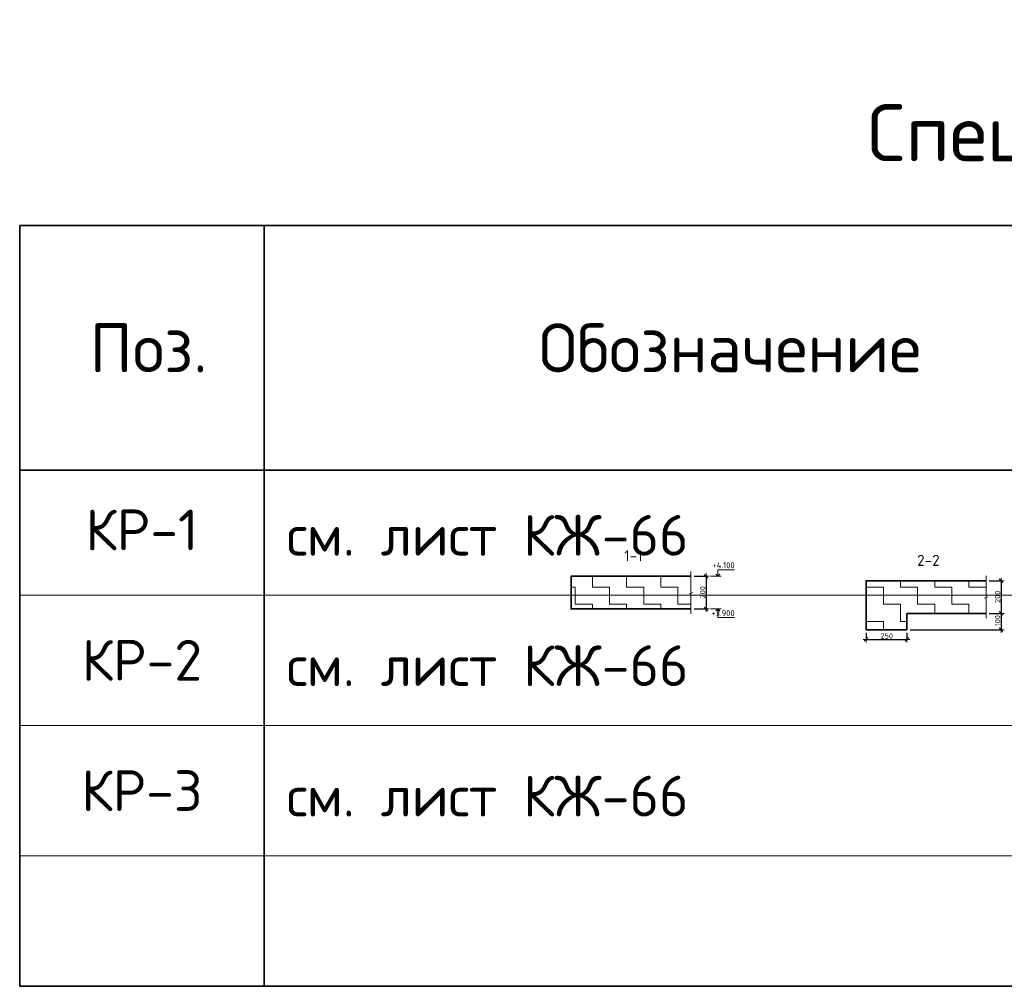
# Model space of a CAD drawing. Header units: metres. Extents: x -38 to 86, y -15 to 21.
# Tile 99 of 103: x 67.89 to 73.93, y 10.57 to 16.5. Entities that reach past the tile are written whole.
import ezdxf

# ---------------------------------------------------------------- set-up
doc = ezdxf.new("R2010")
doc.units = ezdxf.units.M
doc.header["$PDMODE"] = 65
doc.layers.add('XR$4$Размерная линия_ общее', color=7, linetype='Continuous', lineweight=13)
doc.styles.add('ISOCPEUR', font='txt')
doc.dimstyles.new('DIMSTYLE_8', dxfattribs={"dimtxt": 0.033, "dimasz": 0.0375, "dimexe": 0, "dimexo": 0, "dimgap": 0.0165, "dimtad": 2, "dimdec": 0, "dimlfac": 1000, "dimrnd": 1, "dimzin": 12, "dimdsep": 46, "dimtxsty": 'ISOCPEUR', "dimblk1": 'ALL_ML_STRICH', "dimblk2": 'ALL_ML_STRICH', "dimsah": 1, "dimcen": 0, "dimclrd": 7, "dimclre": 256, "dimclrt": 7, "dimadec": 0, "dimazin": 0, "dimtfac": 1, "dimtdec": 0, "dimtix": 1, "dimtmove": 2, "dimatfit": 3, "dimfxl": 0, "dimtzin": 0, "dimlwd": 0, "dimlwe": -3, "dimarcsym": 0})
pattern_1 = [(0, (0.21, 0.21), (0.105, 0.105), [0.105, -0.105]), (90, (0.21, 0.21), (-0.105, 0.105), [0.105, -0.105])]

# ---------------------------------------------------------------- blocks, each defined once
blk = doc.blocks.new('ЭЛЕМЕНТ_УЗОРА_0')
at = {"color": 7, "linetype": 'Continuous', "lineweight": 13, "transparency": 33554687}
blk.add_line((72.0051, 12.8573), (72.0051, 12.8573), dxfattribs=at)
blk.add_lwpolyline([(72.0051, 13.1173), (72.0051, 12.9901), (72.0151, 12.9865), (71.9951, 12.9816), (72.0051, 12.9774), (72.0051, 12.8573)], dxfattribs=at)
blk = doc.blocks.new('ALL_ML_STRICH')
at = {"color": 0, "linetype": 'ByBlock', "lineweight": -2}
for p, q in [((-1, 0), (0.5, 0)), ((-0.3, -0.3), (0.3, 0.3)), ((0, -0.5), (0, 0.5))]:
    blk.add_line(p, q, dxfattribs=at)
blk = doc.blocks.new('*D46')
at = {"layer": 'DEFPOINTS', "color": 7, "linetype": 'Continuous', "lineweight": 13, "transparency": 33554687}
for p in [(72.0051, 13.0873), (72.0975, 13.0873), (72.0051, 12.8873)]:
    blk.add_point(p, dxfattribs=at)
at = {"layer": 'XR$4$Размерная линия_ общее', "color": 253, "linetype": 'Continuous', "lineweight": -2, "true_color": 0xa0a0a0, "transparency": 33554687}
for p, q in [((72.0251, 13.0873), (72.0975, 13.0873)), ((72.0251, 12.8873), (72.0975, 12.8873))]:
    blk.add_line(p, q, dxfattribs=at)
at = {"layer": 'XR$4$Размерная линия_ общее', "color": 7, "linetype": 'Continuous', "lineweight": -2, "transparency": 33554687}
blk.add_line((72.0975, 13.0873), (72.0975, 12.8873), dxfattribs=at)
at = {"layer": 'XR$4$Размерная линия_ общее', "color": 7, "linetype": 'Continuous', "lineweight": 13, "transparency": 33554687, "xscale": 0.0375, "yscale": 0.0375, "zscale": 0.0375}
for p, rotation in [((72.0975, 13.0873), 90), ((72.0975, 12.8873), 270)]:
    blk.add_blockref('ALL_ML_STRICH', p, dxfattribs=dict(at, rotation=rotation))
at = {"layer": 'XR$4$Размерная линия_ общее', "color": 7, "linetype": 'Continuous', "lineweight": 13, "transparency": 33554687, "insert": (72.076, 12.9889), "char_height": 0.033, "width": 0.099, "attachment_point": 5, "rotation": 90, "style": 'ISOCPEUR'}
blk.add_mtext('\\A1;{200}', dxfattribs=at)
blk = doc.blocks.new('СЛОЖНЫЙ_ОБЪЕКТ_1')
at = {"color": 7, "linetype": 'Continuous', "lineweight": 13, "transparency": 33554687}
blk.add_line((72.1905, 13.0873), (72.1238, 13.0873), dxfattribs=at)
blk.add_lwpolyline([(72.1705, 13.0873), (72.1705, 13.1273), (72.2728, 13.1273)], dxfattribs=at)
at = {"color": 7, "linetype": 'Continuous', "lineweight": 35, "transparency": 33554687}
blk.add_lwpolyline([(72.1584, 13.0994), (72.1705, 13.0873), (72.1826, 13.0994)], dxfattribs=at)
blk = doc.blocks.new('СЛОЖНЫЙ_ОБЪЕКТ_2')
at = {"color": 7, "linetype": 'Continuous', "lineweight": 13, "transparency": 33554687}
blk.add_line((72.1905, 12.8873), (72.1238, 12.8873), dxfattribs=at)
at = {"color": 7, "linetype": 'Continuous', "lineweight": 35, "transparency": 33554687}
blk.add_lwpolyline([(72.1584, 12.8752), (72.1705, 12.8873), (72.1826, 12.8752)], dxfattribs=at)
at = {"color": 7, "linetype": 'Continuous', "lineweight": 13, "transparency": 33554687}
blk.add_lwpolyline([(72.1705, 12.8873), (72.1705, 12.8333), (72.2728, 12.8333)], dxfattribs=at)
blk = doc.blocks.new('ЭЛЕМЕНТ_УЗОРА_3')
at = {"color": 7, "linetype": 'Continuous', "lineweight": 13, "transparency": 33554687}
blk.add_line((73.8149, 12.8295), (73.8149, 12.8295), dxfattribs=at)
blk.add_lwpolyline([(73.8149, 13.0895), (73.8149, 12.9623), (73.8249, 12.9587), (73.8049, 12.9538), (73.8149, 12.9496), (73.8149, 12.8295)], dxfattribs=at)
blk = doc.blocks.new('*D52')
at = {"layer": 'DEFPOINTS', "color": 7, "linetype": 'Continuous', "lineweight": 13, "transparency": 33554687}
for p in [(73.8149, 13.0595), (73.9073, 13.0595), (73.8149, 12.8595)]:
    blk.add_point(p, dxfattribs=at)
at = {"layer": 'XR$4$Размерная линия_ общее', "color": 253, "linetype": 'Continuous', "lineweight": -2, "true_color": 0xa0a0a0, "transparency": 33554687}
for p, q in [((73.8349, 13.0595), (73.9073, 13.0595)), ((73.8349, 12.8595), (73.9073, 12.8595))]:
    blk.add_line(p, q, dxfattribs=at)
at = {"layer": 'XR$4$Размерная линия_ общее', "color": 7, "linetype": 'Continuous', "lineweight": -2, "transparency": 33554687}
blk.add_line((73.9073, 13.0595), (73.9073, 12.8595), dxfattribs=at)
at = {"layer": 'XR$4$Размерная линия_ общее', "color": 7, "linetype": 'Continuous', "lineweight": 13, "transparency": 33554687, "xscale": 0.0375, "yscale": 0.0375, "zscale": 0.0375}
for p, rotation in [((73.9073, 13.0595), 90), ((73.9073, 12.8595), 270)]:
    blk.add_blockref('ALL_ML_STRICH', p, dxfattribs=dict(at, rotation=rotation))
at = {"layer": 'XR$4$Размерная линия_ общее', "color": 7, "linetype": 'Continuous', "lineweight": 13, "transparency": 33554687, "insert": (73.8858, 12.9611), "char_height": 0.033, "width": 0.099, "attachment_point": 5, "rotation": 90, "style": 'ISOCPEUR'}
blk.add_mtext('\\A1;{200}', dxfattribs=at)
blk = doc.blocks.new('*D53')
at = {"layer": 'DEFPOINTS', "color": 7, "linetype": 'Continuous', "lineweight": 13, "transparency": 33554687}
for p in [(73.8149, 12.8595), (73.9073, 12.8595), (73.3294, 12.7595)]:
    blk.add_point(p, dxfattribs=at)
at = {"layer": 'XR$4$Размерная линия_ общее', "color": 253, "linetype": 'Continuous', "lineweight": -2, "true_color": 0xa0a0a0, "transparency": 33554687}
for p, q in [((73.8349, 12.8595), (73.9073, 12.8595)), ((73.3494, 12.7595), (73.9073, 12.7595))]:
    blk.add_line(p, q, dxfattribs=at)
at = {"layer": 'XR$4$Размерная линия_ общее', "color": 7, "linetype": 'Continuous', "lineweight": -2, "transparency": 33554687}
blk.add_line((73.9073, 12.8595), (73.9073, 12.7595), dxfattribs=at)
at = {"layer": 'XR$4$Размерная линия_ общее', "color": 7, "linetype": 'Continuous', "lineweight": 13, "transparency": 33554687, "xscale": 0.0375, "yscale": 0.0375, "zscale": 0.0375}
for p, rotation in [((73.9073, 12.8595), 90), ((73.9073, 12.7595), 270)]:
    blk.add_blockref('ALL_ML_STRICH', p, dxfattribs=dict(at, rotation=rotation))
at = {"layer": 'XR$4$Размерная линия_ общее', "color": 7, "linetype": 'Continuous', "lineweight": 13, "transparency": 33554687, "insert": (73.8858, 12.8144), "char_height": 0.033, "width": 0.099, "attachment_point": 5, "rotation": 90, "style": 'ISOCPEUR'}
blk.add_mtext('\\A1;{100}', dxfattribs=at)
blk = doc.blocks.new('*D55')
at = {"layer": 'DEFPOINTS', "color": 7, "linetype": 'Continuous', "lineweight": 13, "transparency": 33554687}
for p in [(73.0794, 12.7595), (73.3294, 12.7595), (73.0794, 12.7)]:
    blk.add_point(p, dxfattribs=at)
at = {"layer": 'XR$4$Размерная линия_ общее', "color": 253, "linetype": 'Continuous', "lineweight": -2, "true_color": 0xa0a0a0, "transparency": 33554687}
for p, q in [((73.0794, 12.7395), (73.0794, 12.7)), ((73.3294, 12.7395), (73.3294, 12.7))]:
    blk.add_line(p, q, dxfattribs=at)
at = {"layer": 'XR$4$Размерная линия_ общее', "color": 7, "linetype": 'Continuous', "lineweight": -2, "transparency": 33554687}
blk.add_line((73.0794, 12.7), (73.3294, 12.7), dxfattribs=at)
at = {"layer": 'XR$4$Размерная линия_ общее', "color": 7, "linetype": 'Continuous', "lineweight": 13, "transparency": 33554687, "xscale": 0.0375, "yscale": 0.0375, "zscale": 0.0375, "rotation": 180}
blk.add_blockref('ALL_ML_STRICH', (73.0794, 12.7), dxfattribs=at)
at = {"layer": 'XR$4$Размерная линия_ общее', "color": 7, "linetype": 'Continuous', "lineweight": 13, "transparency": 33554687, "xscale": 0.0375, "yscale": 0.0375, "zscale": 0.0375}
blk.add_blockref('ALL_ML_STRICH', (73.3294, 12.7), dxfattribs=at)
at = {"layer": 'XR$4$Размерная линия_ общее', "color": 7, "linetype": 'Continuous', "lineweight": 13, "transparency": 33554687, "insert": (73.206, 12.7215), "char_height": 0.033, "width": 0.099, "attachment_point": 5, "style": 'ISOCPEUR'}
blk.add_mtext('\\A1;{250}', dxfattribs=at)

msp = doc.modelspace()

# ---------------------------------------------------------------- hatches: boundary and pattern name
at = {"linetype": 'Continuous', "lineweight": 13, "transparency": 33554687}
h = msp.add_hatch(dxfattribs=at)
h.set_pattern_fill('____', scale=0.105, style=0, pattern_type=2)
h.set_pattern_definition(pattern_1)
h.paths.add_polyline_path([(71.2696, 13.0873), (71.2696, 12.8873), (72.0051, 12.8873), (72.0051, 13.0873)], flags=0)
h = msp.add_hatch(dxfattribs=at)
h.set_pattern_fill('____', scale=0.105, style=0, pattern_type=2)
h.set_pattern_definition(pattern_1)
h.paths.add_polyline_path([(73.8149, 13.0595), (73.0794, 13.0595), (73.0794, 12.7595), (73.3294, 12.7595), (73.3294, 12.8595), (73.8149, 12.8595)], flags=0)

# ---------------------------------------------------------------- linework, layer by layer
at = {"color": 7, "linetype": 'Continuous', "lineweight": 35, "transparency": 33554687}
for p, q in [((86.3869, 15.2385), (67.8869, 15.2385)), ((67.8869, 15.2385), (67.8869, 13.7385)), ((69.3869, 15.2385), (69.3869, 13.7385)), ((67.8869, 13.7715), (67.8869, 12.9715)), ((86.3869, 13.7385), (67.8869, 13.7385)), ((69.3869, 13.7715), (69.3869, 12.9715)), ((67.8869, 12.9715), (67.8869, 12.1715)), ((69.3869, 12.9715), (69.3869, 12.1715)), ((73.3294, 12.8595), (73.8149, 12.8595)), ((67.8869, 12.1715), (67.8869, 11.3715)), ((69.3869, 12.1715), (69.3869, 11.3715)), ((67.8869, 11.3715), (67.8869, 10.5715)), ((69.3869, 11.3715), (69.3869, 10.5715)), ((67.8869, 10.5715), (86.3869, 10.5715))]:
    msp.add_line(p, q, dxfattribs=at)
at = {"color": 7, "linetype": 'Continuous', "lineweight": 13, "transparency": 33554687}
for p, q in [((67.8869, 12.9715), (86.3869, 12.9715)), ((67.8869, 12.1715), (86.3869, 12.1715)), ((67.8869, 11.3715), (86.3869, 11.3715))]:
    msp.add_line(p, q, dxfattribs=at)
at = {"color": 7, "linetype": 'Continuous', "lineweight": 35, "transparency": 33554687}
for points in [[(72.0051, 13.0873), (71.2696, 13.0873), (71.2696, 12.8873), (72.0051, 12.8873)], [(73.8149, 13.0595), (73.0794, 13.0595), (73.0794, 12.8595)], [(73.0794, 12.8595), (73.0794, 12.7595), (73.3294, 12.7595), (73.3294, 12.8595)]]:
    msp.add_lwpolyline(points, dxfattribs=at)

# ---------------------------------------------------------------- block references
at = {"color": 7, "linetype": 'Continuous', "lineweight": 13, "transparency": 33554687}
for name in ['ЭЛЕМЕНТ_УЗОРА_0', 'ЭЛЕМЕНТ_УЗОРА_3']:
    msp.add_blockref(name, (0, 0), dxfattribs=at)
at = {"color": 7, "linetype": 'Continuous', "lineweight": 35, "transparency": 33554687}
for name in ['СЛОЖНЫЙ_ОБЪЕКТ_1', 'СЛОЖНЫЙ_ОБЪЕКТ_2']:
    msp.add_blockref(name, (0, 0), dxfattribs=at)

# ---------------------------------------------------------------- texts
at = {"color": 7, "linetype": 'Continuous', "lineweight": 35, "transparency": 33554687, "style": 'ISOCPEUR'}
for s, insert, char_height, width, attachment_point in [('\\A1;{\\fISOCPEUR|i0|b0;\\H0.350000;\\W1.000000;\\C7;Спецификация арматурных каркасов}\\P', (77.1369, 15.5385), 0.35, 8.363517, 8), ('\\A1;{\\fISOCPEUR|i0|b0;\\H0.300000;\\W1.000000;\\C7;Поз.}\\P', (68.6773, 14.4885), 0.3, 0.873679, 5), ('\\A1;{\\fISOCPEUR|i0|b0;\\H0.300000;\\W1.000000;\\C7;Обозначение}\\P', (72.2445, 14.4885), 0.3, 2.501273, 5)]:
    msp.add_mtext(s, dxfattribs=dict(at, insert=insert, char_height=char_height, width=width, attachment_point=attachment_point))
at = {"color": 7, "linetype": 'Continuous', "lineweight": 13, "transparency": 33554687, "style": 'ISOCPEUR'}
for s, insert, char_height, width, attachment_point in [('\\A1;{\\fISOCPEUR|i0|b0;\\H0.250000;\\W1.000000;\\C7;КР-1}\\P', (68.6369, 13.3715), 0.25, 0.809375, 5), ('\\A1;{\\fISOCPEUR|i0|b0;\\H0.250000;\\W1.000000;\\C7;см. лист КЖ-66}\\P', (69.5238, 13.3385), 0.25, 2.547475, 4), ('\\A1;{\\fISOCPEUR|i0|b0;\\H0.037500;\\W1.000000;\\C7;+4.100}\\P', (72.2728, 13.1365), 0.0375, 0.155671, 9), ('\\A1;{\\fISOCPEUR|i0|b0;\\H0.037500;\\W1.000000;\\C7;+3.900}\\P', (72.2728, 12.8425), 0.0375, 0.160312, 9), ('\\A1;{\\fISOCPEUR|i0|b0;\\H0.250000;\\W1.000000;\\C7;КР-2}\\P', (68.6369, 12.5715), 0.25, 0.867188, 5), ('\\A1;{\\fISOCPEUR|i0|b0;\\H0.250000;\\W1.000000;\\C7;см. лист КЖ-66}\\P', (69.5238, 12.5385), 0.25, 2.547475, 4), ('\\A1;{\\fISOCPEUR|i0|b0;\\H0.250000;\\W1.000000;\\C7;КР-3}\\P', (68.6369, 11.7715), 0.25, 0.867188, 5), ('\\A1;{\\fISOCPEUR|i0|b0;\\H0.250000;\\W1.000000;\\C7;см. лист КЖ-66}\\P', (69.5238, 11.7385), 0.25, 2.547475, 4)]:
    msp.add_mtext(s, dxfattribs=dict(at, insert=insert, char_height=char_height, width=width, attachment_point=attachment_point))
at = {"color": 7, "linetype": 'Continuous', "lineweight": 50, "transparency": 33554687, "char_height": 0.0675, "attachment_point": 5, "style": 'ISOCPEUR'}
for s, insert, width in [('\\A1;{\\fISOCPEUR|i0|b0;\\H0.067500;\\W1.000000;\\C7;1-1}\\P', (71.6518, 13.2127), 0.139696), ('\\A1;{\\fISOCPEUR|i0|b0;\\H0.067500;\\W1.000000;\\C7;2-2}\\P', (73.4615, 13.1849), 0.172565)]:
    msp.add_mtext(s, dxfattribs=dict(at, insert=insert, width=width))

# ---------------------------------------------------------------- dimensions: what is measured, and where the dimension line sits
at = {"layer": 'XR$4$Размерная линия_ общее', "color": 7, "linetype": 'Continuous', "lineweight": 13, "transparency": 33554687}
for base, p1, p2, picture, middle in [((72.0975, 12.8873), (72.0251, 13.0873), (72.0251, 12.8873), '*D46', (72.076, 12.9889)), ((73.9073, 12.8595), (73.8349, 13.0595), (73.8349, 12.8595), '*D52', (73.8858, 12.9611)), ((73.9073, 12.7595), (73.8349, 12.8595), (73.3494, 12.7595), '*D53', (73.8858, 12.8144))]:
    dim = msp.add_linear_dim(base=base, p1=p1, p2=p2, angle=270, dimstyle='DIMSTYLE_8', override={"dimpost": '<>', "dimclrd": 7, "dimclre": 253, "dimclrt": 7, "dimlwd": 0, "dimlwe": 65533}, dxfattribs=at)
    dim.commit()
    dim.dimension.update_dxf_attribs({"geometry": picture, "text_midpoint": middle, "dimtype": 160})
dim = msp.add_linear_dim(base=(73.3294, 12.7), p1=(73.0794, 12.7395), p2=(73.3294, 12.7395), dimstyle='DIMSTYLE_8', override={"dimpost": '<>', "dimclrd": 7, "dimclre": 253, "dimclrt": 7, "dimlwd": 0, "dimlwe": 65533}, dxfattribs=at)
dim.commit()
dim.dimension.update_dxf_attribs({"geometry": '*D55', "text_midpoint": (73.206, 12.7215), "dimtype": 160})

doc.saveas('drawing.dxf')
